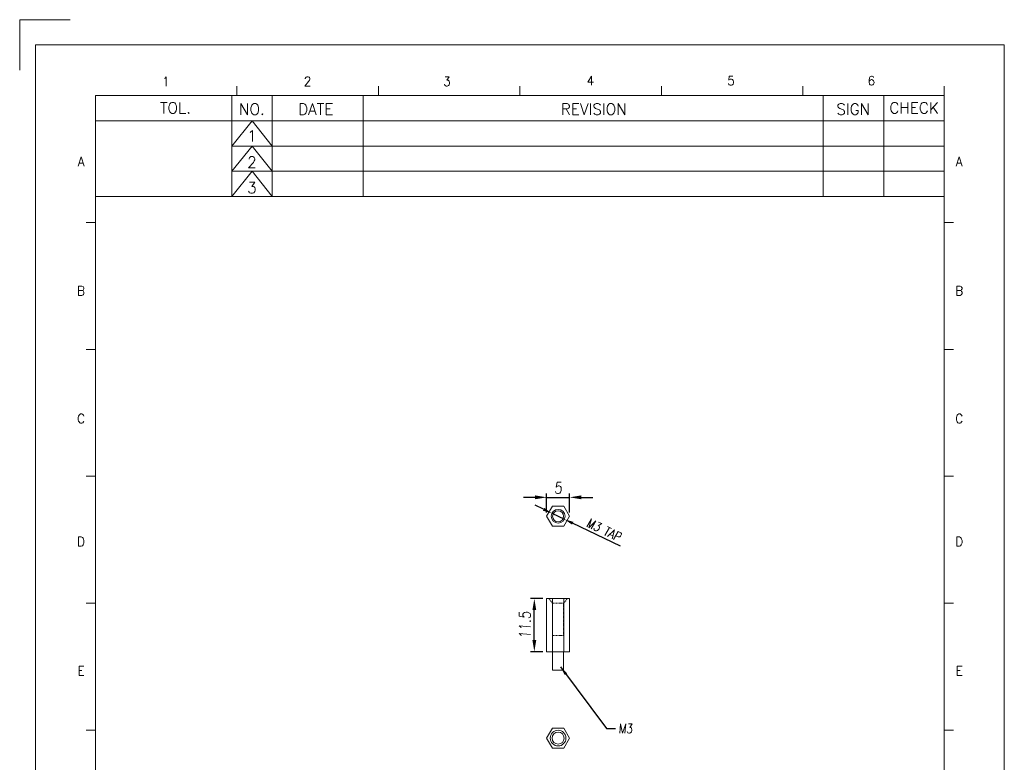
# Model space of a CAD drawing. Header units: millimetres. Extents: x 4497 to 11741, y 5958 to 12619.
# Tile 18 of 256: x 4839 to 5053, y 6105 to 6266. Entities that reach past the tile are written whole.
import ezdxf
from ezdxf.enums import TextEntityAlignment as Align

# ---------------------------------------------------------------- set-up
doc = ezdxf.new("R2010")
doc.units = ezdxf.units.MM
doc.header["$LTSCALE"] = 0.8
doc.header["$PDMODE"] = 3
doc.header["$PDSIZE"] = 0.3125
doc.linetypes.add('CENTER', pattern=[50.8, 31.75, -6.35, 6.35, -6.35])
doc.linetypes.add('HIDDEN', pattern=[9.525, 6.35, -3.175])
doc.layers.get('0').update_dxf_attribs({"linetype": 'CONTINUOUS', "lineweight": 0})
doc.layers.get('Defpoints').update_dxf_attribs({"linetype": 'CONTINUOUS', "lineweight": 0})
for name, color, linetype, lineweight in [('1', 2, 'CENTER', 0), ('2', 3, 'CONTINUOUS', 0), ('3', 5, 'HIDDEN', 0)]:
    doc.layers.add(name, color=color, linetype=linetype, lineweight=lineweight)
doc.styles.add('S', font='SIMPLEX')
doc.styles.get("Standard").update_dxf_attribs({"font": 'romans.shx', "width": 0.8, "oblique": 5, "bigfont": 'whgtxt.shx'})
doc.dimstyles.get("Standard").update_dxf_attribs({"dimtxt": 2.5, "dimasz": 2.5, "dimexe": 0.8, "dimexo": 0.8, "dimgap": 0.8, "dimtad": 1, "dimdsep": 46, "dimtxsty": 'Standard', "dimcen": 0, "dimclrd": 3, "dimclre": 3, "dimclrt": 3, "dimazin": 0, "dimtp": 0.001, "dimtm": 0.001, "dimtfac": 1, "dimtmove": 0, "dimatfit": 3, "dimfxl": 0, "dimtolj": 1, "dimarcsym": 0})

# ---------------------------------------------------------------- blocks, each defined once
blk = doc.blocks.new('*D111')
at = {"layer": '2', "color": 3, "lineweight": -2}
for p, q in [((4952.69, 6159.53), (4950.89, 6160.39)), ((4954.49, 6158.67), (4957.2, 6157.37)), ((4969.34, 6151.56), (4959, 6156.51))]:
    blk.add_line(p, q, dxfattribs=at)
at = {"layer": '2', "color": 3}
for points in [[(4952.83, 6159.83), (4952.55, 6159.23), (4954.49, 6158.67)], [(4959.15, 6156.81), (4958.86, 6156.21), (4957.2, 6157.37)]]:
    blk.add_solid(points, dxfattribs=at)
at = {"layer": 'Defpoints', "color": 0}
for p in [(4954.49, 6158.67), (4957.2, 6157.37)]:
    blk.add_point(p, dxfattribs=at)
at = {"layer": '2', "color": 3, "lineweight": 0, "insert": (4965.78, 6155.08), "char_height": 2, "attachment_point": 5, "rotation": 334.4155}
blk.add_mtext('\\A1;M3 TAP', dxfattribs=at)
blk = doc.blocks.new('*D112')
at = {"color": 3, "lineweight": -2}
for p, q in [((4952.55, 6140.17), (4949.89, 6140.17)), ((4950.69, 6131.17), (4950.69, 6137.67)), ((4952.55, 6128.67), (4949.89, 6128.67))]:
    blk.add_line(p, q, dxfattribs=at)
at = {"color": 3}
for points in [[(4950.28, 6137.67), (4951.11, 6137.67), (4950.69, 6140.17)], [(4950.28, 6131.17), (4951.11, 6131.17), (4950.69, 6128.67)]]:
    blk.add_solid(points, dxfattribs=at)
at = {"layer": 'Defpoints', "color": 0}
for p in [(4950.69, 6140.17), (4953.35, 6140.17), (4953.35, 6128.67)]:
    blk.add_point(p, dxfattribs=at)
at = {"color": 3, "insert": (4948.64, 6134.42), "char_height": 2.5, "attachment_point": 5, "rotation": 90}
blk.add_mtext('\\A1;11.5', dxfattribs=at)
blk = doc.blocks.new('*D113')
at = {"layer": '2', "color": 3, "lineweight": -2}
for p, q in [((4950.85, 6162.12), (4948.35, 6162.12)), ((4953.35, 6158.82), (4953.35, 6162.92)), ((4953.35, 6162.12), (4958.35, 6162.12)), ((4958.35, 6158.82), (4958.35, 6162.92)), ((4960.85, 6162.12), (4963.35, 6162.12))]:
    blk.add_line(p, q, dxfattribs=at)
at = {"layer": '2', "color": 3}
for points in [[(4950.85, 6162.54), (4950.85, 6161.71), (4953.35, 6162.12)], [(4960.85, 6162.54), (4960.85, 6161.71), (4958.35, 6162.12)]]:
    blk.add_solid(points, dxfattribs=at)
at = {"layer": 'Defpoints', "color": 0}
for p in [(4958.35, 6162.12), (4953.35, 6158.02), (4958.35, 6158.02)]:
    blk.add_point(p, dxfattribs=at)
at = {"layer": '2', "color": 3, "insert": (4955.85, 6164.17), "char_height": 2.5, "attachment_point": 5}
blk.add_mtext('\\A1;5', dxfattribs=at)

msp = doc.modelspace()

# ---------------------------------------------------------------- linework, layer by layer
at = {"color": 7, "linetype": 'Continuous'}
for p, q in [((4886.233, 6249.213), (4886.233, 6251.228)), ((4916.897, 6249.213), (4916.897, 6251.228)), ((4916.897, 6249.213), (4916.897, 6251.228)), ((4947.562, 6249.213), (4947.562, 6251.228)), ((4978.226, 6249.213), (4978.226, 6251.228)), ((5008.891, 6249.213), (5008.891, 6251.228)), ((5039.556, 6249.213), (5039.556, 6251.228)), ((4853.553, 6221.704), (4855.568, 6221.704)), ((5041.571, 6221.704), (5039.556, 6221.704)), ((4853.553, 6194.196), (4855.568, 6194.196)), ((5041.571, 6194.196), (5039.556, 6194.196)), ((4853.553, 6166.687), (4855.568, 6166.687)), ((5041.571, 6166.687), (5039.556, 6166.687)), ((4853.553, 6139.178), (4855.568, 6139.178)), ((5041.571, 6139.178), (5039.556, 6139.178)), ((4954.648, 6124.671), (4957.048, 6124.671)), ((4853.553, 6111.67), (4855.568, 6111.67)), ((5041.571, 6111.67), (5039.556, 6111.67))]:
    msp.add_line(p, q, dxfattribs=at)
at = {"lineweight": 0}
for p, q in [((4855.568, 5974.117), (4855.568, 6249.213)), ((4855.568, 6249.213), (5039.556, 6249.213)), ((4885.138, 6227.309), (4885.138, 6249.213)), ((4893.899, 6227.309), (4893.899, 6249.213)), ((4913.612, 6227.309), (4913.612, 6249.213)), ((5013.272, 6249.213), (5013.272, 6227.309)), ((5026.414, 6249.213), (5026.414, 6227.309)), ((5039.556, 6249.213), (5039.556, 5974.117)), ((4855.568, 6243.737), (5039.556, 6243.737)), ((4885.138, 6238.261), (4889.518, 6243.737)), ((4889.518, 6243.737), (4893.899, 6238.261)), ((4885.138, 6232.785), (4889.518, 6238.261)), ((4885.138, 6238.261), (5039.556, 6238.261)), ((4889.518, 6238.261), (4893.899, 6232.785)), ((4885.138, 6227.309), (4889.518, 6232.785)), ((4885.138, 6232.785), (5039.556, 6232.785)), ((4889.518, 6232.785), (4893.899, 6227.309)), ((4855.568, 6227.309), (5039.556, 6227.309)), ((4954.598, 6160.183), (4953.348, 6158.018)), ((4957.098, 6160.183), (4954.598, 6160.183)), ((4958.348, 6158.018), (4957.098, 6160.183)), ((4953.348, 6158.018), (4954.598, 6155.853)), ((4957.098, 6155.853), (4958.348, 6158.018)), ((4954.598, 6155.853), (4957.098, 6155.853)), ((4953.348, 6140.171), (4953.348, 6128.671)), ((4953.348, 6140.171), (4958.348, 6140.171)), ((4954.598, 6140.171), (4954.598, 6128.671)), ((4957.098, 6140.171), (4957.098, 6128.671)), ((4958.348, 6140.171), (4958.348, 6128.671)), ((4953.348, 6128.671), (4958.348, 6128.671)), ((4954.648, 6124.671), (4954.648, 6128.671)), ((4957.048, 6124.671), (4957.048, 6128.671)), ((4954.598, 6112.106), (4953.348, 6109.94)), ((4957.098, 6112.106), (4954.598, 6112.106)), ((4958.348, 6109.94), (4957.098, 6112.106)), ((4953.348, 6109.94), (4954.598, 6107.775)), ((4957.098, 6107.775), (4958.348, 6109.94)), ((4954.598, 6107.775), (4957.098, 6107.775))]:
    msp.add_line(p, q, dxfattribs=at)
for centre, radius in [((4955.848, 6158.018), 1.5), ((4955.848, 6158.018), 1.2), ((4955.848, 6109.94), 1.7), ((4955.848, 6109.94), 1.3)]:
    msp.add_circle(centre, radius, dxfattribs=at)
at = {"layer": '1'}
for q in [(4839.141, 6254.689), (4850.092, 6265.64)]:
    msp.add_line((4839.141, 6265.64), q, dxfattribs=at)
at = {"layer": '2', "color": 0, "flags": 128}
msp.add_lwpolyline([(4842.562, 6260.164), (4842.562, 5963.164), (5052.562, 5963.164), (5052.562, 6260.164)], close=True, dxfattribs=at)
at = {"layer": '3', "linetype": 'HIDDEN', "ltscale": 0.005}
for p, q in [((4954.648, 6139.171), (4953.848, 6140.171)), ((4957.048, 6139.171), (4957.848, 6140.171)), ((4954.648, 6132.171), (4954.648, 6139.171)), ((4954.648, 6139.171), (4957.048, 6139.171)), ((4957.048, 6132.171), (4957.048, 6139.171)), ((4954.648, 6132.171), (4957.048, 6132.171))]:
    msp.add_line(p, q, dxfattribs=at)

# ---------------------------------------------------------------- texts
at = {"color": 7, "linetype": 'Continuous', "width": 0.933333}
for s, p in [('1', (4870.838, 6252.275)), ('2', (4901.532, 6252.275)), ('3', (4931.749, 6252.275)), ('4', (4962.867, 6252.423)), ('5', (4993.314, 6252.423)), ('6', (5023.76, 6252.423)), ('A', (4852.442, 6234.884)), ('A', (5042.795, 6234.884)), ('B', (4852.442, 6206.89)), ('B', (5042.795, 6206.89)), ('C', (4852.442, 6179.19)), ('C', (5042.795, 6179.19)), ('D', (4852.442, 6152.521)), ('D', (5042.795, 6152.521)), ('E', (4852.442, 6124.526)), ('E', (5042.795, 6124.526))]:
    msp.add_text(s, height=2.015, dxfattribs=at).set_placement(p, align=Align.MIDDLE_CENTER)
at = {"lineweight": 0, "style": 'S'}
for s, height, p in [('TOL.', 2.4094, (4872.897, 6246.517)), ('NO.', 2.4094, (4889.484, 6246.248)), ('DATE', 2.4094, (4903.31, 6246.248)), ('REVISION', 2.4094, (4963.572, 6246.248)), ('SIGN', 2.4094, (5019.827, 6246.248)), ('CHECK', 2.4094, (5033.012, 6246.517)), ('1', 2.409, (4889.484, 6240.445)), ('2', 2.409, (4889.484, 6234.77)), ('3', 2.409, (4889.484, 6229.237))]:
    msp.add_text(s, height=height, dxfattribs=at).set_placement(p, align=Align.MIDDLE)
at = {"layer": '2', "color": 3, "lineweight": 0, "insert": (4968.951, 6112.007), "char_height": 2, "attachment_point": 4}
msp.add_mtext('M3', dxfattribs=at)

# ---------------------------------------------------------------- dimensions: what is measured, and where the dimension line sits
dim = msp.add_linear_dim(base=(4950.694, 6140.171), p1=(4953.348, 6128.671), p2=(4953.348, 6140.171), angle=90, dimstyle='Standard', override={"dimtad": 1, "dimazin": 2, "dimtofl": 1})
dim.commit()
dim.dimension.update_dxf_attribs({"geometry": '*D112', "text_midpoint": (4948.644, 6134.421)})
at = {"layer": '2'}
dim = msp.add_linear_dim(base=(4958.348, 6162.122), p1=(4953.348, 6158.018), p2=(4958.348, 6158.018), dimstyle='Standard', override={"dimtad": 1, "dimazin": 2, "dimtofl": 1}, dxfattribs=at)
dim.commit()
dim.dimension.update_dxf_attribs({"geometry": '*D113', "text_midpoint": (4955.848, 6164.172)})
at = {"layer": '2', "lineweight": 0}
dim = msp.add_diameter_dim_2p(p1=(4954.495, 6158.666), p2=(4957.2, 6157.37), text='M3 TAP', dimstyle='Standard', override={"dimscale": 0.8}, dxfattribs=at)
dim.commit()
dim.dimension.update_dxf_attribs({"geometry": '*D111', "text_midpoint": (4965.785, 6155.079)})

# ---------------------------------------------------------------- leaders
at = {"layer": '2', "lineweight": 0, "annotation_type": 0, "has_hookline": 1, "hookline_direction": 0, "text_width": 2.918}
msp.add_leader([(4956.364, 6125.414), (4966.311, 6112.007), (4968.311, 6112.007)], dimstyle='Standard', override={"dimscale": 0.8, "dimtad": 0}, dxfattribs=at)

doc.saveas('drawing.dxf')
